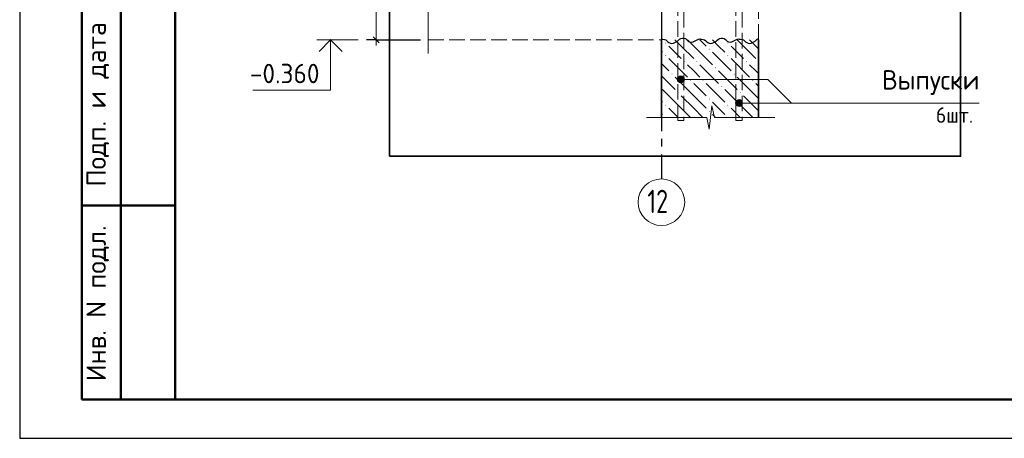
# Model space of a CAD drawing. Header units: millimetres. Extents: x 0 to 42000, y 0 to 29700.
# Tile 1 of 21: x 0 to 12671, y 0 to 5391. Entities that reach past the tile are written whole.
import ezdxf

# ---------------------------------------------------------------- set-up
doc = ezdxf.new("R2010")
doc.units = ezdxf.units.MM
doc.linetypes.add('______2', pattern=[270, 200, -70])
doc.linetypes.add('______5', pattern=[1100, 800, -100, 100, -100])
for name, color, linetype, lineweight in [('Standard', 7, 'Continuous', 25), ('Выпуски арматуры Г-обр.', 52, 'Continuous', 25), ('ЖБ Перекрытие верхний уровень', 7, 'Continuous', 18), ('ЖБ Стена верхний уровень', 7, '______2', 13), ('Оси', 7, '______5', 13), ('Позиционная метка диаметр_ шаг', 7, 'Continuous', 13), ('Позиционная метка линия выноска', 7, 'Continuous', 13), ('Примечания', 7, 'Continuous', 13)]:
    doc.layers.add(name, color=color, linetype=linetype, lineweight=lineweight)
doc.styles.add('ISOCPEUR', font='txt')

msp = doc.modelspace()

# ---------------------------------------------------------------- hatches: boundary and pattern name
at = {"layer": 'ЖБ Стена верхний уровень', "linetype": 'Continuous', "lineweight": 18, "transparency": 33554687}
for points in [[(8308, 5091), (8314, 5097), (8321, 5091), (8314, 5084)], [(9108, 5091), (9114, 5097), (9121, 5091), (9114, 5084)], [(8868, 5011), (8874, 5017), (8881, 5011), (8874, 5004)], [(8308, 4931), (8314, 4937), (8321, 4931), (8314, 4924)], [(8548, 4851), (8554, 4857), (8561, 4851), (8554, 4844)], [(8708, 4851), (8714, 4857), (8721, 4851), (8714, 4844)], [(9108, 4931), (9114, 4937), (9121, 4931), (9114, 4924)], [(9348, 4851), (9354, 4857), (9361, 4851), (9354, 4844)], [(9508, 4851), (9508, 4851), (9508, 4850)], [(8388, 4691), (8394, 4697), (8401, 4691), (8394, 4684)], [(8948, 4771), (8954, 4777), (8961, 4771), (8954, 4764)], [(9188, 4691), (9194, 4697), (9201, 4691), (9194, 4684)], [(8628, 4611), (8634, 4617), (8641, 4611), (8634, 4604)], [(8788, 4611), (8794, 4617), (8801, 4611), (8794, 4604)], [(9428, 4611), (9434, 4617), (9441, 4611), (9434, 4604)], [(8468, 4451), (8474, 4457), (8481, 4451), (8474, 4444)], [(9028, 4531), (9034, 4537), (9041, 4531), (9034, 4524)], [(9268, 4451), (9274, 4457), (9281, 4451), (9274, 4444)], [(8868, 4371), (8874, 4377), (8881, 4371), (8874, 4364)], [(8308, 4291), (8314, 4297), (8321, 4291), (8314, 4284)], [(8868, 4211), (8874, 4217), (8881, 4211), (8874, 4204)], [(9108, 4291), (9114, 4297), (9121, 4291), (9114, 4284)], [(8308, 4132), (8314, 4137), (8320, 4132)], [(9108, 4132), (9114, 4137), (9120, 4132)]]:
    msp.add_hatch(color=7, dxfattribs=at).paths.add_polyline_path(points, flags=16)
at = {"layer": 'Позиционная метка линия выноска', "linetype": 'Continuous', "lineweight": 13, "transparency": 33554687}
for points in [[(8469, 4601), (8469, 4646), (8463, 4623)], [(8469, 4646), (8485, 4585), (8485, 4662)], [(8469, 4646), (8469, 4601), (8485, 4585)], [(8485, 4662), (8508, 4578), (8508, 4668)], [(8485, 4662), (8485, 4585), (8508, 4578)], [(8508, 4668), (8508, 4578), (8530, 4585)], [(8508, 4668), (8530, 4585), (8530, 4662)], [(8530, 4662), (8530, 4585), (8547, 4601)], [(8530, 4662), (8547, 4601), (8547, 4646)], [(8547, 4646), (8547, 4601), (8553, 4623)], [(9219, 4296), (9219, 4341), (9213, 4318)], [(9219, 4341), (9235, 4279), (9235, 4357)], [(9219, 4341), (9219, 4296), (9235, 4279)], [(9235, 4357), (9258, 4273), (9258, 4363)], [(9235, 4357), (9235, 4279), (9258, 4273)], [(9258, 4363), (9258, 4273), (9280, 4279)], [(9258, 4363), (9280, 4279), (9280, 4357)], [(9280, 4357), (9280, 4279), (9297, 4296)], [(9280, 4357), (9297, 4296), (9297, 4341)], [(9297, 4341), (9297, 4296), (9303, 4318)]]:
    msp.add_hatch(color=7, dxfattribs=at).paths.add_polyline_path(points)

# ---------------------------------------------------------------- linework, layer by layer
at = {"layer": 'Standard', "color": 7, "linetype": 'Continuous', "lineweight": 25, "transparency": 33554687}
for p, q in [((2000, 29200), (2000, 1058)), ((4549, 5169), (4624, 5094))]:
    msp.add_line(p, q, dxfattribs=at)
at = {"layer": 'Standard', "color": 7, "linetype": 'Continuous', "lineweight": 50, "transparency": 33554687}
for p, q in [((800, 500), (800, 9000)), ((800, 500), (800, 9000)), ((1300, 500), (1300, 9000)), ((800, 3000), (2000, 3000)), ((2000, 500), (800, 500))]:
    msp.add_line(p, q, dxfattribs=at)
at = {"layer": 'Standard', "color": 7, "linetype": 'Continuous', "lineweight": 13, "transparency": 33554687}
for p, q in [((4586, 6132), (4586, 5132)), ((4356, 5132), (3826, 5132)), ((4586, 5132), (4586, 5057))]:
    msp.add_line(p, q, dxfattribs=at)
at = {"layer": 'Standard', "color": 7, "linetype": 'Continuous', "lineweight": -3, "transparency": 33554687}
for q in [(4461, 5132), (4711, 5132), (5158, 5132)]:
    msp.add_line((4586, 5132), q, dxfattribs=at)
at = {"layer": 'Standard', "color": 7, "linetype": 'Continuous', "lineweight": 25, "transparency": 33554687}
msp.add_lwpolyline([(0, 0), (42000, 0), (42000, 29700), (0, 29700), (0, 0)], close=True, dxfattribs=at)
at = {"layer": 'Standard', "color": 7, "linetype": 'Continuous', "lineweight": 50, "transparency": 33554687}
msp.add_lwpolyline([(2000, 29200), (41500, 29200), (41500, 500), (2000, 500), (2000, 29200)], close=True, dxfattribs=at)
at = {"layer": 'Standard', "color": 7, "linetype": 'Continuous', "lineweight": 35, "transparency": 33554687}
for points in [[(23000, 29200), (2000, 29200), (2000, 500), (23000, 500), (23000, 29200)], [(4148, 4983), (4000, 5132), (3852, 4983)]]:
    msp.add_lwpolyline(points, dxfattribs=at)
at = {"layer": 'Standard', "color": 254, "linetype": 'Continuous', "lineweight": 35, "true_color": 0xc4c4ff, "transparency": 33554687}
msp.add_lwpolyline([(4758, 3632), (12108, 3632), (12108, 27682), (4758, 27682), (4758, 3632)], dxfattribs=at)
at = {"layer": 'Standard', "color": 7, "linetype": 'Continuous', "lineweight": 13, "transparency": 33554687}
msp.add_lwpolyline([(4000, 5132), (4000, 4482), (3000, 4482)], dxfattribs=at)
at = {"layer": 'Выпуски арматуры Г-обр.', "color": 7, "linetype": '______2', "lineweight": 13, "transparency": 33554687}
for points in [[(8548, 12782), (8548, 4092), (8468, 4092), (8468, 12782), (8548, 12782)], [(8548, 12782), (8548, 4092), (8468, 4092), (8468, 12782), (8548, 12782)], [(8548, 12782), (8548, 4092), (8468, 4092), (8468, 12782), (8548, 12782)], [(8548, 12782), (8548, 4092), (8468, 4092), (8468, 12782), (8548, 12782)], [(9298, 12782), (9298, 4092), (9218, 4092), (9218, 12782), (9298, 12782)], [(9298, 12782), (9298, 4092), (9218, 4092), (9218, 12782), (9298, 12782)], [(9298, 12782), (9298, 4092), (9218, 4092), (9218, 12782), (9298, 12782)], [(9298, 12782), (9298, 4092), (9218, 4092), (9218, 12782), (9298, 12782)]]:
    msp.add_lwpolyline(points, dxfattribs=at)
at = {"layer": 'ЖБ Перекрытие верхний уровень', "color": 7, "linetype": '______2', "lineweight": 18, "transparency": 33554687}
for p, q in [((9508, 5132), (9508, 6132)), ((5258, 5132), (8258, 5132))]:
    msp.add_line(p, q, dxfattribs=at)
at = {"layer": 'ЖБ Стена верхний уровень', "color": 7, "linetype": 'Continuous', "lineweight": 35, "transparency": 33554687}
for p, q in [((8258, 5132), (8258, 4132)), ((9508, 4132), (9508, 5132))]:
    msp.add_line(p, q, dxfattribs=at)
at = {"layer": 'ЖБ Стена верхний уровень', "color": 9, "linetype": 'Continuous', "lineweight": 18, "true_color": 0xc7c7c7, "transparency": 33554687}
for p, q in [((8273, 5132), (8274, 5131)), ((8514, 5051), (8433, 5132)), ((8593, 5132), (8674, 5051)), ((8753, 5132), (8834, 5051)), ((8994, 5051), (8914, 5131)), ((9073, 5132), (9074, 5131)), ((9314, 5051), (9233, 5132)), ((9393, 5132), (9474, 5051)), ((8274, 4971), (8258, 4987)), ((8354, 5051), (8514, 4891)), ((8514, 5051), (8674, 4891)), ((8674, 5051), (8914, 4811)), ((8914, 4971), (9154, 4731)), ((9074, 4971), (8994, 5051)), ((9154, 5051), (9314, 4891)), ((9314, 5051), (9474, 4891)), ((9474, 5051), (9508, 5017)), ((8258, 4827), (8354, 4731)), ((8354, 4891), (8594, 4651)), ((9154, 4891), (9394, 4651)), ((8674, 4731), (8594, 4811)), ((8754, 4651), (8674, 4731)), ((8754, 4811), (8994, 4571)), ((8994, 4731), (9234, 4491)), ((9474, 4731), (9394, 4811)), ((9508, 4697), (9474, 4731)), ((8258, 4667), (8434, 4491)), ((8674, 4411), (8434, 4651)), ((8674, 4571), (8834, 4411)), ((8834, 4571), (9074, 4331)), ((9474, 4411), (9234, 4651)), ((9474, 4571), (9508, 4537)), ((8514, 4251), (8274, 4491)), ((9314, 4251), (9074, 4491)), ((8258, 4347), (8274, 4331)), ((8514, 4411), (8674, 4251)), ((8674, 4411), (8834, 4251)), ((8994, 4251), (8914, 4331)), ((9314, 4411), (9474, 4251)), ((9474, 4411), (9508, 4377)), ((8274, 4171), (8258, 4187)), ((8354, 4251), (8473, 4132)), ((8514, 4251), (8633, 4132)), ((8674, 4251), (8793, 4132)), ((9074, 4171), (8994, 4251)), ((9154, 4251), (9273, 4132)), ((9314, 4251), (9433, 4132)), ((9474, 4251), (9508, 4217)), ((8914, 4171), (8953, 4132))]:
    msp.add_line(p, q, dxfattribs=at)
at = {"layer": 'Оси', "color": 8, "linetype": '______5', "lineweight": -3, "transparency": 33554687}
msp.add_line((8258, 6957), (8258, 3341), dxfattribs=at)
at = {"layer": 'Оси', "color": 7, "linetype": 'Continuous', "lineweight": 13, "transparency": 33554687}
msp.add_circle((8258, 3041), 300, dxfattribs=at)
at = {"layer": 'Позиционная метка линия выноска', "color": 7, "linetype": 'Continuous', "lineweight": 13, "transparency": 33554687}
for p, q in [((8463, 4623), (8463, 4623)), ((8508, 4668), (8508, 4668)), ((8508, 4578), (8508, 4578)), ((8553, 4623), (8553, 4623)), ((9213, 4318), (9213, 4318)), ((9258, 4363), (9258, 4363)), ((9303, 4318), (9303, 4318)), ((9258, 4273), (9258, 4273))]:
    msp.add_line(p, q, dxfattribs=at)
for points in [[(8508, 4623), (9627, 4623), (9932, 4318)], [(9258, 4318), (9580, 4318), (12348, 4318)]]:
    msp.add_lwpolyline(points, dxfattribs=at)
for centre in [(8508, 4623), (9258, 4318)]:
    msp.add_circle(centre, 45, dxfattribs=at)
at = {"layer": 'Примечания', "color": 7, "linetype": 'Continuous', "lineweight": 13, "transparency": 33554687}
for p, q in [((5258, 5591), (5258, 4957)), ((5258, 4957), (5258, 4957)), ((8874, 3982), (8907, 4282)), ((8907, 4282), (8940, 4132)), ((8066, 4132), (8841, 4132)), ((8841, 4132), (8874, 3982)), ((8940, 4132), (9716, 4132)), ((9716, 4132), (9716, 4132))]:
    msp.add_line(p, q, dxfattribs=at)
at = {"layer": 'Примечания', "color": 7, "linetype": 'Continuous', "lineweight": 25, "transparency": 33554687}
for points in [[(8258, 5141), (8276, 5141), (8296, 5138), (8314, 5131), (8329, 5120), (8341, 5107), (8356, 5096), (8374, 5090), (8394, 5086), (8413, 5090), (8431, 5097), (8449, 5105), (8464, 5116), (8478, 5128), (8492, 5139), (8509, 5148), (8528, 5153), (8548, 5152), (8567, 5147), (8582, 5136), (8595, 5124), (8609, 5112), (8626, 5104), (8646, 5102), (8665, 5107), (8683, 5114), (8700, 5123), (8717, 5131), (8734, 5139), (8754, 5143), (8758, 5143)], [(8758, 5141), (8776, 5141), (8796, 5138), (8814, 5131), (8829, 5120), (8841, 5107), (8856, 5096), (8874, 5090), (8894, 5086), (8913, 5090), (8931, 5097), (8949, 5105), (8964, 5116), (8978, 5128), (8992, 5139), (9009, 5148), (9028, 5153), (9048, 5152), (9067, 5147), (9082, 5136), (9095, 5124), (9109, 5112), (9126, 5104), (9146, 5102), (9165, 5107), (9183, 5114), (9200, 5123), (9217, 5131), (9234, 5139), (9254, 5143), (9258, 5143)], [(9258, 5141), (9276, 5141), (9296, 5138), (9314, 5131), (9329, 5120), (9341, 5107), (9356, 5096), (9374, 5090), (9394, 5086), (9413, 5090), (9431, 5097), (9449, 5105), (9464, 5116), (9478, 5128), (9492, 5139), (9508, 5148)]]:
    msp.add_lwpolyline(points, dxfattribs=at)

# ---------------------------------------------------------------- texts
at = {"layer": 'Standard', "color": 7, "linetype": 'Continuous', "lineweight": 50, "transparency": 33554687, "char_height": 250, "attachment_point": 7, "rotation": 90, "style": 'ISOCPEUR'}
for s, insert, width in [('\\A1;{\\fISOCPEUR|i0|b0;\\H250.000000;\\W1.000000;\\C7;Подп. и дата}\\P', (1149, 3242), 2197.06), ('\\A1;{\\fISOCPEUR|i0|b0;\\H250.000000;\\W1.000000;\\C7;Инв. N подл.}\\P', (1149, 734), 2021.79)]:
    msp.add_mtext(s, dxfattribs=dict(at, insert=insert, width=width))
at = {"layer": 'Standard', "color": 7, "linetype": 'Continuous', "lineweight": 25, "transparency": 33554687, "insert": (2962, 4573), "char_height": 250, "width": 1067.86, "attachment_point": 7, "style": 'ISOCPEUR'}
msp.add_mtext('\\W0.95;-0.360', dxfattribs=at)
at = {"layer": 'Оси', "color": 7, "linetype": 'Continuous', "lineweight": 25, "transparency": 33554687, "insert": (8078, 2901), "char_height": 300, "width": 472.28, "attachment_point": 7, "style": 'ISOCPEUR'}
msp.add_mtext('\\W0.75;12', dxfattribs=at)
at = {"layer": 'Позиционная метка диаметр_ шаг', "color": 7, "linetype": 'Continuous', "lineweight": 25, "transparency": 33554687, "attachment_point": 7, "style": 'ISOCPEUR'}
for s, insert, char_height, width in [('\\W0.96;Выпуски', (11098, 4423), 250, 1369.42), ('\\W0.93;6шт.', (11790, 4063), 200, 653.02)]:
    msp.add_mtext(s, dxfattribs=dict(at, insert=insert, char_height=char_height, width=width))

doc.saveas('drawing.dxf')
